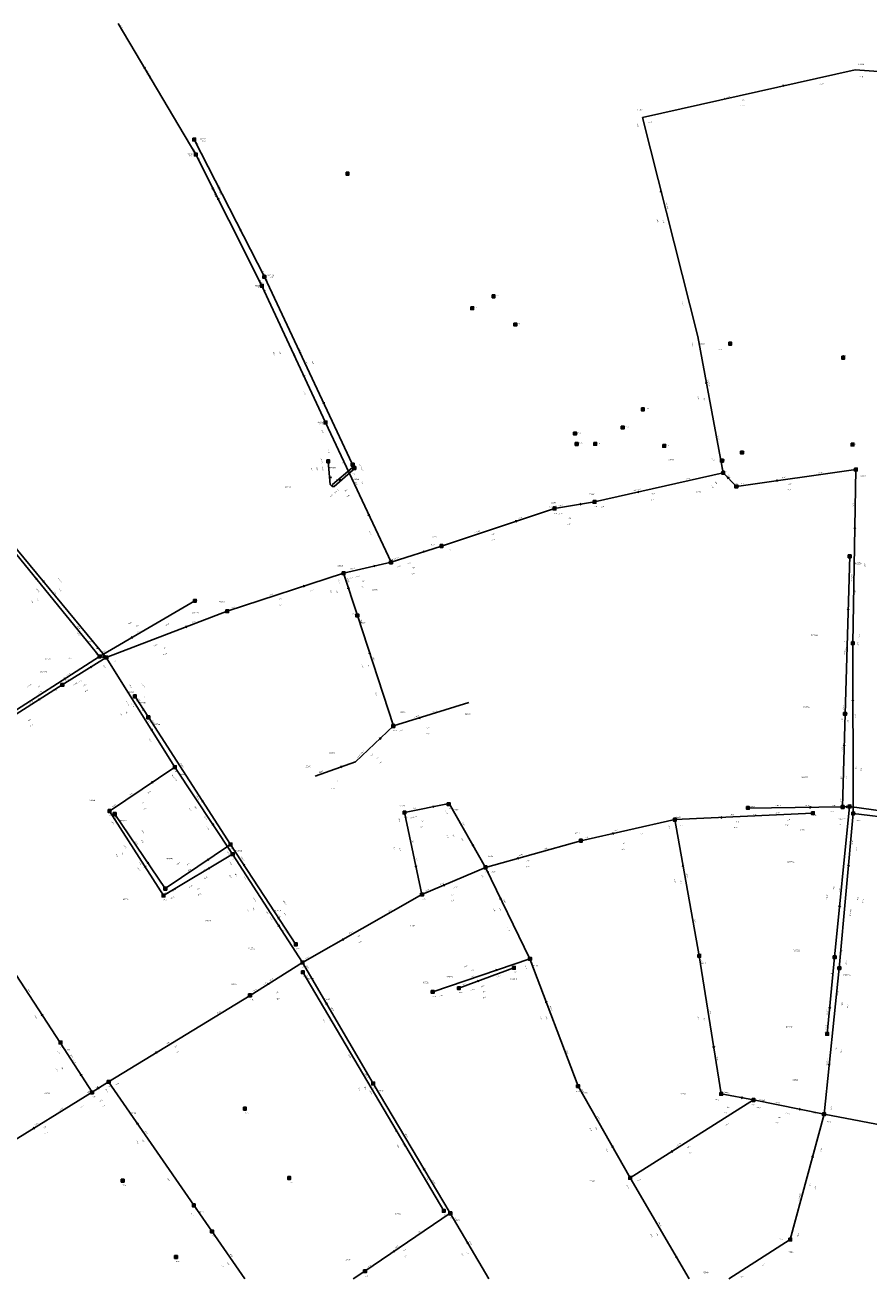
# Model space of a CAD drawing. Header units: metres. Extents: x 196962 to 198544, y 355582 to 356628.
# Tile 3 of 12: x 197638 to 197940, y 355582 to 356030. Entities that reach past the tile are written whole.
import ezdxf
from ezdxf.enums import TextEntityAlignment as Align

# ---------------------------------------------------------------- set-up
doc = ezdxf.new("R2010")
doc.units = ezdxf.units.M
for name, color, linetype in [('hoogtepunt', 253, 'Continuous'), ('inspectie-riool put', 253, 'Continuous'), ('rioolAFSTROOM', 253, 'Continuous'), ('rioolBOB', 253, 'Continuous'), ('rioolCODE', 253, 'Continuous'), ('rioolDIAM', 253, 'Continuous'), ('rioolJaarVanAanleg', 253, 'Continuous'), ('rioolLENGTE', 253, 'Continuous'), ('rioolREST', 253, 'Continuous'), ('rioolstreng', 253, 'Continuous')]:
    doc.layers.add(name, color=color, linetype=linetype)
doc.styles.add('bestaand riool', font='isocp.shx')

# ---------------------------------------------------------------- blocks, each defined once
blk = doc.blocks.new('AFSTROOM')
at = {"layer": 'rioolAFSTROOM', "linetype": 'Continuous'}
for q in [(0.5, 0.25), (0.5, -0.25)]:
    blk.add_line((0, 0), q, dxfattribs=at)
blk = doc.blocks.new('S360')
at = {"flags": 128}
blk.add_lwpolyline([(-0.5, 0.5), (-0.5, -0.5), (0.5, -0.5), (0.5, 0.5)], close=True, dxfattribs=at)
blk.add_circle((0, 0), 0.3)

msp = doc.modelspace()

# ---------------------------------------------------------------- linework, layer by layer
at = {"layer": 'rioolstreng'}
for p, q in [((197699.46, 355983.76), (197671.78, 356030.55)), ((197859, 355997), (197935, 356014)), ((197935, 356014), (198040.29, 356006.2)), ((197878.8, 355918.71), (197859, 355997)), ((197698.91, 355989.11), (197723.97, 355940.08)), ((197723.1, 355936.85), (197699.46, 355983.76)), ((197723.1, 355936.85), (197745.83, 355888.05)), ((197887.87, 355870.11), (197878.8, 355918.71)), ((197745.83, 355888.05), (197769.22, 355838.11)), ((197887.87, 355870.11), (197841.89, 355859.71)), ((197892.57, 355865.2), (197887.87, 355870.11)), ((197935.23, 355871.24), (197892.57, 355865.2)), ((197934.14, 355809.26), (197935.23, 355871.24)), ((197827.63, 355857.35), (197841.89, 355859.71)), ((197787.24, 355843.92), (197827.63, 355857.35)), ((197665.1, 355804.5), (197630.91, 355846.44)), ((197667.52, 355804.11), (197633.55, 355845.2)), ((197769.22, 355838.11), (197787.24, 355843.92)), ((197931.38, 355783.99), (197933.07, 355840.25)), ((197752.26, 355834.24), (197769.22, 355838.11)), ((197710.7, 355820.68), (197752.26, 355834.24)), ((197757.2, 355819.1), (197752.26, 355834.24)), ((197665.1, 355804.5), (197699.16, 355824.38)), ((197667.52, 355804.11), (197710.7, 355820.68)), ((197770.06, 355779.66), (197757.2, 355819.1)), ((197934.28, 355748.44), (197934.14, 355809.26)), ((197628.61, 355781.14), (197665.1, 355804.5)), ((197665.1, 355804.5), (197667.52, 355804.11)), ((197651.79, 355794.38), (197667.52, 355804.11)), ((197667.52, 355804.11), (197692.01, 355764.99)), ((197628.02, 355779.22), (197651.79, 355794.38)), ((197677.7, 355790.26), (197682.54, 355782.77)), ((197797, 355788), (197770.06, 355779.66)), ((197682.54, 355782.77), (197711.88, 355737.37)), ((197930.52, 355750.74), (197931.38, 355783.99)), ((197756.54, 355766.87), (197770.06, 355779.66)), ((197668.65, 355749.28), (197692.01, 355764.99)), ((197692.01, 355764.99), (197712.64, 355733.86)), ((197742.07, 355761.79), (197756.54, 355766.87)), ((197773.99, 355748.78), (197790, 355752)), ((197790, 355752), (197802.96, 355729.16)), ((197896.72, 355750.37), (197930.52, 355750.74)), ((197932.99, 355750.89), (197927.64, 355697.08)), ((197930.52, 355750.74), (197932.99, 355750.89)), ((197932.99, 355750.89), (197962.55, 355746.84)), ((197668.65, 355749.28), (197687.95, 355719.14)), ((197670.51, 355748.22), (197688.58, 355721.58)), ((197773.99, 355748.78), (197780.28, 355719.46)), ((197870.57, 355746.22), (197837.05, 355738.7)), ((197919.92, 355748.52), (197870.57, 355746.22)), ((197879.32, 355697.59), (197870.57, 355746.22)), ((197929.35, 355693.2), (197934.28, 355748.44)), ((197934.28, 355748.44), (197986.08, 355742.02)), ((197688.58, 355721.58), (197711.88, 355737.37)), ((197711.88, 355737.37), (197725.82, 355716.06)), ((197837.05, 355738.7), (197802.96, 355729.16)), ((197687.95, 355719.14), (197712.64, 355733.86)), ((197712.64, 355733.86), (197737.61, 355695.21)), ((197802.96, 355729.16), (197780.28, 355719.46)), ((197818.8, 355696.54), (197802.96, 355729.16)), ((197780.28, 355719.46), (197737.61, 355695.21)), ((197725.82, 355716.06), (197735.23, 355701.67)), ((197879.32, 355697.59), (197887.16, 355648.3)), ((197927.64, 355697.08), (197925.04, 355669.68)), ((197632.05, 355695.73), (197651.14, 355666.45)), ((197737.61, 355695.21), (197718.86, 355683.47)), ((197762.86, 355651.98), (197737.61, 355695.21)), ((197784.12, 355684.74), (197818.8, 355696.54)), ((197813.11, 355693.31), (197793.45, 355686.06)), ((197836.01, 355651.06), (197818.8, 355696.54)), ((197929.35, 355693.2), (197923.89, 355641.05)), ((197737.68, 355691.77), (197788.05, 355606.53)), ((197718.86, 355683.47), (197668.31, 355652.63)), ((197651.14, 355666.45), (197662.44, 355648.92)), ((197668.31, 355652.63), (197662.44, 355648.92)), ((197698.79, 355608.49), (197668.31, 355652.63)), ((197662.44, 355648.92), (197630.93, 355629.38)), ((197762.86, 355651.98), (197790.39, 355605.64)), ((197836.01, 355651.06), (197854.65, 355618.29)), ((197887.16, 355648.3), (197898.71, 355646.1)), ((197898.71, 355646.1), (197854.65, 355618.29)), ((197898.71, 355646.1), (197923.89, 355641.05)), ((197911.82, 355596.26), (197923.89, 355641.05)), ((197923.89, 355641.05), (197977.8, 355630.79)), ((197854.65, 355618.29), (197875.67, 355582.2)), ((197698.79, 355608.49), (197717.03, 355582.2)), ((197790.39, 355605.64), (197759.92, 355584.97)), ((197804.14, 355582.2), (197790.39, 355605.64)), ((197911.82, 355596.26), (197889.91, 355582.2)), ((197759.92, 355584.97), (197755.7, 355582.2))]:
    msp.add_line(p, q, dxfattribs=at)
at = {"layer": 'rioolstreng', "flags": 128}
for points in [[(197723.97, 355940.08), (197755.39, 355873.24), (197755.97, 355872.08)], [(197746.8, 355874.15), (197747.49, 355865.91), (197748.14, 355865.14)], [(197755.97, 355872.08), (197755.38, 355871.85), (197748.36, 355865.85), (197748.14, 355865.14)], [(197748.14, 355865.14), (197748.87, 355865.24), (197755.73, 355871.13), (197755.97, 355872.08)]]:
    msp.add_lwpolyline(points, dxfattribs=at)

# ---------------------------------------------------------------- block references
at = {"layer": 'inspectie-riool put'}
for p in [(197698.91, 355989.11), (197699.46, 355983.76), (197753.68, 355976.91), (197723.97, 355940.08), (197723.1, 355936.85), (197805.85, 355933.11), (197798.18, 355928.86), (197813.61, 355923.05), (197890.36, 355916.2), (197930.74, 355911.19), (197859.15, 355892.74), (197745.83, 355888.05), (197851.95, 355886.24), (197834.92, 355884.12), (197835.55, 355880.37), (197842.13, 355880.41), (197934.05, 355880.18), (197866.77, 355879.69), (197894.58, 355877.3), (197746.8, 355874.15), (197755.53, 355872.97), (197756.11, 355871.78), (197887.44, 355874.42), (197935.23, 355871.24), (197887.87, 355870.1), (197892.57, 355865.2), (197841.89, 355859.71), (197827.63, 355857.35), (197787.24, 355843.92), (197933.02, 355840.26), (197769.22, 355838.11), (197752.26, 355834.24), (197699.16, 355824.38), (197710.7, 355820.68), (197757.2, 355819.1), (197934.14, 355809.26), (197665.1, 355804.5), (197667.52, 355804.11), (197651.79, 355794.38), (197677.7, 355790.26), (197682.54, 355782.77), (197931.38, 355783.99), (197770.03, 355779.67), (197692.01, 355764.99), (197789.83, 355751.76), (197896.7, 355750.4), (197930.53, 355750.71), (197932.99, 355750.89), (197668.65, 355749.28), (197670.51, 355748.22), (197774, 355748.76), (197870.57, 355746.22), (197919.92, 355748.52), (197934.28, 355748.44), (197711.88, 355737.37), (197837.05, 355738.7), (197712.64, 355733.86), (197802.96, 355729.17), (197687.95, 355719.14), (197688.58, 355721.58), (197780.28, 355719.46), (197735.23, 355701.67), (197818.86, 355696.53), (197879.32, 355697.59), (197927.67, 355697.07), (197737.61, 355695.21), (197813.11, 355693.31), (197929.35, 355693.2), (197737.68, 355691.77), (197718.86, 355683.47), (197784.1, 355684.72), (197793.45, 355686.06), (197925, 355669.69), (197651.15, 355666.62), (197668.34, 355652.59), (197762.86, 355651.98), (197662.41, 355648.8), (197836.01, 355651.06), (197887.16, 355648.3), (197717.03, 355643.02), (197898.71, 355646.1), (197923.89, 355641.05), (197673.35, 355617.28), (197732.82, 355618.24), (197854.65, 355618.29), (197698.75, 355608.48), (197788.05, 355606.53), (197790.39, 355605.64), (197705.27, 355599.17), (197911.82, 355596.26), (197692.39, 355590.02), (197759.92, 355584.97)]:
    msp.add_blockref('S360', p, dxfattribs=at)
at = {"layer": 'rioolAFSTROOM'}
for p, rotation in [((197681, 356014.96), 300.6), ((197909.67, 356008.33), 192.5999999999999), ((197865.6, 355970.9), 284.2), ((197707.34, 355968.13), 296.8), ((197715.62, 355956.43), 117.1), ((197738.25, 355904.32), 115), ((197881.82, 355902.51), 280.6), ((197745.3, 355894.75), 115.2), ((197747.69, 355868.14), 98.50000000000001), ((197750.75, 355867.45), 41.50000000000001), ((197750.75, 355867.45), 41.50000000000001), ((197889.44, 355868.47), 313.7), ((197906.79, 355867.21), 8.100000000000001), ((197857.22, 355863.18), 12.7), ((197837.14, 355858.92), 189.3999999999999), ((197761.42, 355854.76), 115.1), ((197814.17, 355852.87), 198.3999999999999), ((197934.87, 355850.58), 269), ((197781.23, 355841.98), 197.9), ((197763.57, 355836.82), 192.8999999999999), ((197642.3, 355832.46), 309.2), ((197644.87, 355831.51), 309.6), ((197738.41, 355829.72), 198.0999999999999), ((197753.91, 355829.19), 288.1), ((197932.51, 355821.5), 268.3), ((197696.31, 355815.16), 201), ((197676.45, 355811.13), 30.3), ((197666.71, 355804.24), 170.8), ((197761.49, 355805.95), 288.1), ((197662.28, 355800.87), 211.7999999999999), ((197652.94, 355796.72), 212.6), ((197643.87, 355789.32), 212.5), ((197934.19, 355788.98), 270.1000000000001), ((197680.92, 355785.27), 122.9), ((197779.04, 355782.44), 17.2), ((197683.85, 355778.03), 122.1), ((197765.55, 355775.39), 223.3999999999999), ((197931.09, 355772.91), 268.5), ((197751.71, 355765.17), 199.2999999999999), ((197684.23, 355759.76), 213.9), ((197702.1, 355752.51), 122.9), ((197784.66, 355750.93), 191.3999999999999), ((197919.25, 355750.62), 180.5999999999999), ((197932.17, 355750.84), 183.5), ((197887.02, 355746.99), 2.7), ((197705.77, 355744.24), 123.5), ((197798.64, 355736.77), 119.6), ((197848.23, 355741.21), 12.7), ((197681.52, 355729.19), 122.6), ((197682.56, 355730.46), 124.2), ((197704.12, 355732.11), 214.0999999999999), ((197704.41, 355728.95), 210.7999999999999), ((197716.53, 355730.27), 303.2), ((197778.18, 355729.23), 102.1), ((197814.32, 355732.34), 15.6), ((197873.49, 355730.01), 280.2), ((197932.64, 355730.03), 264.9), ((197787.84, 355722.69), 23.2), ((197808.24, 355718.29), 295.9), ((197929.42, 355715.01), 84.3), ((197728.95, 355711.27), 303.2), ((197729.28, 355708.09), 122.9), ((197751.83, 355703.3), 29.6), ((197807.24, 355692.61), 198.8), ((197800, 355688.48), 20.3), ((197725.11, 355687.39), 32.1), ((197746.02, 355680.8), 300.3), ((197824.54, 355681.38), 290.7), ((197925.91, 355678.82), 84.6), ((197644.78, 355676.21), 123.1), ((197685.16, 355662.91), 31.4), ((197884.55, 355664.73), 99.00000000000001), ((197925.71, 355658.43), 84), ((197658.68, 355654.77), 122.8), ((197664.4, 355650.16), 32.2), ((197894.86, 355646.83), 169.2), ((197915.49, 355642.73), 168.7), ((197641.43, 355635.9), 31.8), ((197678.47, 355637.91), 304.6), ((197771.26, 355634.94), 120.6), ((197848.43, 355629.21), 119.6), ((197869.33, 355627.56), 32.29999999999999), ((197919.86, 355626.12), 254.9), ((197781.22, 355621.09), 120.7), ((197796.44, 355595.32), 300.4), ((197770.08, 355591.86), 34.1), ((197871.25, 355589.8), 120.2)]:
    msp.add_blockref('AFSTROOM', p, dxfattribs=dict(at, rotation=rotation))

# ---------------------------------------------------------------- texts
at = {"layer": 'hoogtepunt', "style": 'bestaand riool'}
for s, p in [('27.30', (197701.76, 355988.49)), ('27.27', (197697, 355983.15)), ('27.26', (197725.99, 355939.82)), ('27.25', (197721, 355936.15)), ('27.94', (197806.38, 355933.16)), ('27.77', (197798.74, 355928.95)), ('27.71', (197814.14, 355923.1)), ('26.99', (197886.24, 355913.98)), ('27.02', (197930.56, 355911.74)), ('27.41', (197859.96, 355892.84)), ('27.23', (197743.56, 355887.38)), ('27.53', (197852.76, 355886.34)), ('27.32', (197835.73, 355884.22)), ('27.27', (197836.36, 355880.46)), ('27.42', (197842.94, 355880.5)), ('26.71', (197934.05, 355880.18)), ('27.43', (197867.58, 355879.78)), ('27.11', (197894.58, 355877.3)), ('27.41', (197746.53, 355874.44)), ('27.35', (197751.59, 355873.41)), ('27.31', (197887.44, 355874.42)), ('26.63', (197934.86, 355871.42)), ('27.34', (197755.3, 355869.36)), ('27.27', (197887.87, 355870.1)), ('27.12', (197892.12, 355865.79)), ('27.12', (197841.8, 355857.89)), ('27.09', (197827.27, 355855.39)), ('27.37', (197783.48, 355844.16)), ('26.77', (197932.2, 355840.52)), ('27.25', (197768.67, 355838.44)), ('27.30', (197751.93, 355834.28)), ('27.39', (197699, 355824.32)), ('27.38', (197710.45, 355820.7)), ('27.48', (197755.43, 355819.48)), ('26.91', (197931.13, 355809.66)), ('27.69', (197664.45, 355804.71)), ('27.72', (197667.42, 355803.91)), ('27.61', (197648.53, 355792.31)), ('27.62', (197677.7, 355788.46)), ('27.09', (197931.14, 355784.08)), ('27.62', (197682.54, 355780.97)), ('27.46', (197770.03, 355777.87)), ('27.65', (197692.01, 355763.19)), ('27.54', (197896.55, 355750.29)), ('27.24', (197932.15, 355751.33)), ('27.58', (197668.65, 355747.48)), ('27.60', (197670.51, 355746.42)), ('27.50', (197774, 355746.96)), ('27.53', (197789.84, 355749.96)), ('27.64', (197870.45, 355746.43)), ('27.30', (197919.18, 355748.88)), ('27.22', (197926.12, 355748.96)), ('27.23', (197930.36, 355746.3)), ('27.40', (197836.92, 355738.64)), ('27.39', (197711.88, 355735.57)), ('27.45', (197712.64, 355732.06)), ('27.49', (197802.96, 355727.37)), ('27.59', (197688.58, 355719.78)), ('27.60', (197687.95, 355717.34)), ('27.42', (197780.28, 355717.66)), ('27.37', (197735.23, 355699.87)), ('27.47', (197878.82, 355697.96)), ('27.15', (197926.95, 355697.42)), ('27.55', (197737.61, 355693.41)), ('27.54', (197818.86, 355694.73)), ('27.51', (197737.68, 355689.97)), ('27.41', (197813.11, 355691.51)), ('27.15', (197926.24, 355691.05)), ('27.32', (197793.45, 355684.26)), ('27.29', (197718.86, 355681.67)), ('27.33', (197784.1, 355682.92)), ('27.30', (197923.92, 355670.16)), ('27.36', (197651.15, 355664.82)), ('27.27', (197668.34, 355650.79)), ('27.43', (197762.86, 355650.18)), ('27.28', (197835.26, 355648.94)), ('27.48', (197886.67, 355648.53)), ('27.35', (197662.41, 355647)), ('27.33', (197897.84, 355644.03)), ('27.55', (197717.03, 355641.22)), ('27.47', (197920.12, 355641.17)), ('27.42', (197732.82, 355616.44)), ('27.21', (197854.67, 355618.36)), ('27.66', (197673.35, 355615.48)), ('27.36', (197698.75, 355606.68)), ('27.38', (197788.05, 355604.73)), ('27.38', (197790.39, 355603.84)), ('27.41', (197705.27, 355597.37)), ('27.25', (197907.76, 355596.24)), ('27.54', (197692.39, 355588.22)), ('27.29', (197759.92, 355583.17))]:
    msp.add_text(s, height=0.36, dxfattribs=at).set_placement(p)
at = {"layer": 'rioolBOB', "style": 'bestaand riool'}
for s, rotation, p in [('+25.35', 300.6, (197672.35, 356029.84)), ('+24.00', 355.8, (197936.31, 356011.4)), ('+24.00', 12.6, (197922.37, 356008.61)), ('+24.22', 284.2, (197856.94, 355994.93)), ('+24.22', 12.6, (197861.01, 355994.89)), ('+24.97', 297.1, (197699.42, 355988.47)), ('+25.45', 300.6, (197698.52, 355985.78)), ('+25.45', 296.8, (197700.04, 355983.03)), ('+25.55', 296.8, (197722.26, 355938.96)), ('+24.88', 297.1, (197723.17, 355942.15)), ('+24.88', 295.2, (197724.48, 355939.44)), ('+25.82', 295, (197723.63, 355936.13)), ('+24.48', 284.2, (197873.06, 355931.18)), ('+24.48', 280.6, (197876.61, 355916.77)), ('+25.63', 295, (197737.86, 355899.24)), ('+25.63', 295.1, (197744.2, 355885.64)), ('+24.75', 295.2, (197747.96, 355883.23)), ('+24.63', 280.6, (197885.88, 355883.47)), ('+24.63', 12.7, (197874.59, 355867.62)), ('+24.66', 8.1, (197921.8, 355869.84)), ('+24.63', 8.1, (197893.98, 355865.9)), ('+24.32', 12.7, (197843.91, 355857.6)), ('+24.21', 89, (197934.5, 355857.75)), ('+24.32', 18.4, (197814.67, 355853.57)), ('+25.25', 295.1, (197761.23, 355849.28)), ('+25.17', 18.4, (197789.45, 355842.02)), ('+25.41', 18.1, (197740.2, 355827.68)), ('+24.60', 88.3, (197935.17, 355826.68)), ('+25.60', 18.1, (197711.98, 355821.62)), ('+25.54', 288.1, (197758.14, 355817.82)), ('+25.18', 309.2, (197656.96, 355815.28)), ('+25.27', 30.3, (197688.76, 355815.42)), ('+25.60', 21, (197697.92, 355816.31)), ('+25.87', 309.6, (197656.99, 355812.92)), ('+24.88', 89, (197936.66, 355810.71)), ('+25.19', 30.3, (197666.14, 355805.69)), ('+25.06', 270.1, (197931.64, 355807.75)), ('+25.87', 302.1, (197666.2, 355801.51)), ('+25.88', 21, (197669.82, 355802.31)), ('+25.38', 32.6, (197653.46, 355797.65)), ('+25.70', 288.1, (197763.5, 355791.72)), ('+25.94', 32.5, (197640.14, 355787.54)), ('+24.60', 88.3, (197930.93, 355785.51)), ('+26.40', 17.2, (197783.96, 355784.48)), ('+25.16', 302.9, (197683.77, 355781.78)), ('+26.35', 17.2, (197772.24, 355777.71)), ('+25.70', 302.1, (197682.73, 355775.11)), ('+24.60', 88.5, (197930.53, 355770.51)), ('+25.70', 303.5, (197690.76, 355762.36)), ('+25.25', 270.1, (197931.75, 355761.93)), ('+25.82', 33.9, (197682.21, 355755.39)), ('+25.88', 33.9, (197669.62, 355750.54)), ('+24.60', 0.6, (197917.01, 355751.09)), ('+24.60', 88.5, (197930.06, 355752.25)), ('+25.88', 302.6, (197669.88, 355748.29)), ('+25.14', 302.9, (197702.46, 355747.35)), ('+25.81', 282.1, (197771.86, 355746.79)), ('+24.60', 0.6, (197898.25, 355747.89)), ('+25.88', 2.7, (197906.41, 355748.39)), ('+24.60', 352.2, (197934.14, 355748.21)), ('+26.40', 304.2, (197669.28, 355745.58)), ('+25.55', 303.5, (197703.1, 355743.73)), ('+25.74', 280.2, (197868.37, 355744.3)), ('+25.74', 2.7, (197872.18, 355743.8)), ('+25.15', 352.9, (197935.46, 355745.77)), ('+25.64', 12.7, (197838.41, 355739.52)), ('+25.74', 12.7, (197857.94, 355740.83)), ('+24.60', 84.3, (197934.14, 355737.21)), ('+25.75', 282.1, (197777.94, 355732.76)), ('+25.64', 15.6, (197823.92, 355735.54)), ('+24.97', 84.9, (197935.57, 355734.77)), ('+25.76', 302.6, (197678.56, 355729.16)), ('+26.28', 304.2, (197678.93, 355731.35)), ('+25.14', 34.1, (197702.11, 355727.73)), ('+25.55', 302.9, (197711.36, 355731.24)), ('+25.70', 30.8, (197702.33, 355724.8)), ('+25.54', 295.9, (197801.37, 355726.72)), ('+25.54', 15.6, (197805.08, 355727.16)), ('+26.28', 34.1, (197691.23, 355720.35)), ('+25.76', 30.8, (197690.52, 355717.76)), ('+25.50', 29.6, (197768.29, 355713.22)), ('+25.90', 280.2, (197877.42, 355710.96)), ('+25.33', 302.9, (197730.7, 355706.83)), ('+25.66', 295.9, (197810.66, 355707.59)), ('+25.40', 29.6, (197738.66, 355696.39)), ('+24.60', 84.3, (197930.28, 355698.32)), ('+25.34', 300.3, (197738.79, 355694.17)), ('+25.66', 290.7, (197816.99, 355694.26)), ('+25.90', 279, (197880.05, 355696.19)), ('+25.51', 84.9, (197931.97, 355694.47)), ('+25.14', 300.6, (197738.88, 355690.74)), ('+25.66', 18.8, (197806.83, 355689.83)), ('+25.79', 18.8, (197786.35, 355682.86)), ('+24.60', 84.6, (197928.85, 355683.4)), ('+25.51', 84, (197930.43, 355679.51)), ('+25.54', 303.1, (197641.67, 355676.4)), ('+25.23', 31.4, (197707.08, 355676.87)), ('+24.60', 84.6, (197924.68, 355671.23)), ('+25.66', 300.3, (197753.9, 355662.37)), ('+25.80', 290.7, (197831.7, 355663.87)), ('+25.54', 279, (197885.53, 355661.71)), ('+25.13', 31.4, (197670.9, 355651.28)), ('+25.13', 304.6, (197667.11, 355649.97)), ('+25.66', 300.7, (197761.48, 355649.41)), ('+25.80', 299.6, (197837.18, 355650.01)), ('+24.98', 31.8, (197650.71, 355642.24)), ('+25.38', 84, (197926.53, 355642.28)), ('+25.43', 32.3, (197888.63, 355636.78)), ('+25.30', 349.2, (197924.89, 355638.31)), ('+25.43', 299.6, (197845.8, 355628.79)), ('+25.38', 74.9, (197922.79, 355627.37)), ('+25.31', 304.6, (197689.07, 355618.17)), ('+25.14', 300.6, (197781.61, 355618.41)), ('+25.45', 300.7, (197783.93, 355617.51)), ('+25.43', 32.3, (197857.25, 355616.97)), ('+25.43', 300.2, (197853.24, 355615.73)), ('+25.31', 304.8, (197697.59, 355605.83)), ('+25.45', 300.4, (197791.58, 355604.6)), ('+25.47', 34.1, (197778.94, 355598.48)), ('+25.43', 74.9, (197914.62, 355597.05)), ('+25.38', 34.1, (197760.88, 355586.23)), ('+25.43', 32.7, (197901.8, 355586.86))]:
    msp.add_text(s, height=0.36, rotation=rotation, dxfattribs=at).set_placement(p)
at = {"layer": 'rioolCODE', "style": 'bestaand riool'}
for s, p in [('03386', (197936.22, 356015.71)), ('03384', (197857.14, 355999.38)), ('R03122', (197700.78, 355989.03)), ('03112', (197696.58, 355983.72)), ('R03124', (197725.07, 355940.31)), ('03110', (197720.59, 355936.62)), ('03382', (197879.34, 355915.79)), ('03108', (197743.03, 355887.87)), ('R03128', (197747.17, 355871.63)), ('03098', (197868.31, 355874.53)), ('R03126', (197755.48, 355867.54)), ('03102', (197936.97, 355868.67)), ('R03130', (197731.13, 355864.76)), ('03096', (197839.97, 355862.1)), ('03100', (197878.07, 355863.1)), ('03094', (197826.26, 355859.19)), ('03093', (197784.03, 355847.01)), ('03090', (197750.11, 355836.6)), ('R03718', (197934.92, 355837.43)), ('03092', (197762.45, 355828.13)), ('03088', (197707.76, 355823.8)), ('R03120', (197698.17, 355819.73)), ('03330', (197758.1, 355816.34)), ('D03358', (197919.18, 355811.74)), ('R03770', (197645.42, 355803.33)), ('D03782', (197643.87, 355798.76)), ('03040', (197675.36, 355791.59)), ('R03784', (197679.34, 355787.71)), ('R03720', (197916.45, 355786.24)), ('03326', (197772.38, 355784.25)), ('03328', (197795.62, 355783.72)), ('R03786', (197684.3, 355780.05)), ('03361', (197747.15, 355769.81)), ('03360', (197738.54, 355764.94)), ('03038', (197693.87, 355762.19)), ('R03722', (197915.79, 355761.05)), ('03036', (197661.53, 355752.9)), ('03322', (197772.22, 355750.94)), ('R03726', (197896.93, 355750.54)), ('03320', (197791.43, 355749.49)), ('03314', (197870.9, 355746.82)), ('R03796', (197672.31, 355745.56)), ('03312', (197915.23, 355742.4)), ('03316', (197834.94, 355741.03)), ('R03788', (197713.56, 355734.82)), ('03318', (197803.76, 355732.88)), ('R03794', (197688.96, 355732)), ('R03724', (197910.86, 355730.8)), ('03034', (197673.46, 355717.46)), ('03032', (197702.98, 355709.86)), ('R03790', (197727.51, 355713.47)), ('03324', (197776.07, 355708.09)), ('R03792', (197718.31, 355699.94)), ('R03728', (197912.85, 355699.23)), ('03334', (197819.83, 355693.81)), ('03352', (197879.79, 355694.63)), ('R03798', (197739.19, 355689.22)), ('03332', (197780.64, 355687.81)), ('R03808', (197788.87, 355689.9)), ('R03810', (197811.91, 355689.09)), ('D03354', (197930.87, 355690.45)), ('03190', (197712.17, 355687.11)), ('03030', (197745.44, 355681.81)), ('R03730', (197910.25, 355671.88)), ('03204', (197652.84, 355663.82)), ('03346', (197912.64, 355653.04)), ('03194', (197645.5, 355648.24)), ('03028', (197764.52, 355649.2)), ('03336', (197837.5, 355648.44)), ('03350', (197872.58, 355647.95)), ('03348', (197900.72, 355645.7)), ('03192', (197676.24, 355641.15)), ('03338', (197840.1, 355616.76)), ('03214', (197700.61, 355605.86)), ('R03800', (197770.34, 355605.26)), ('03026', (197792.03, 355602.86)), ('03344', (197910.94, 355591.63)), ('03198', (197752.91, 355588.69)), ('03340', (197880.6, 355584.25))]:
    msp.add_text(s, height=0.5, dxfattribs=at).set_placement(p)
at = {"layer": 'rioolDIAM', "style": 'bestaand riool'}
for s, rotation, p in [('300/450BT', 300.6, (197681.75, 356013.69)), ('500/750BT', 12.6, (197888.22, 356003.54)), ('300/450BT', 296.8, (197705.46, 355971.85)), ('500PVC', 297.1, (197707.3, 355972.7)), ('500/750BT', 284.2, (197867.18, 355966.7)), ('300/450BT', 295, (197733.97, 355913.53)), ('630PVC', 295.2, (197736.09, 355914.3)), ('500/750BT', 280.6, (197882.17, 355903.35)), ('300/450BT', 295.1, (197757.78, 355873.14)), ('400BT', 8.1, (197908.88, 355868.01)), ('500/750BT', 12.7, (197855.99, 355863.41)), ('400/600BT', 18.4, (197798.74, 355848.27)), ('315PVC', 12.9, (197754.78, 355835.33)), ('400/600BT', 17.9, (197769.51, 355838.73)), ('250PVC', 309.6, (197650.18, 355832.15)), ('315PVC', 288.1, (197753.35, 355832.53)), ('300/450BT', 89, (197934.03, 355831.26)), ('315PVC', 309.2, (197642.27, 355828.54)), ('315PVC', 18.1, (197725.62, 355826.07)), ('400BT', 30.3, (197675.54, 355815.81)), ('315PVC', 21, (197684.41, 355807.91)), ('300BT', 288.1, (197762.56, 355804.28)), ('400B-IT', 88.3, (197931.52, 355805.14)), ('315PVC', 32.6, (197639.37, 355793.38)), ('315PVC', 31.8, (197655.87, 355793.96)), ('400PVC', 302.1, (197674.46, 355788.31)), ('200PVC', 17.2, (197777.65, 355782.53)), ('300BT', 270.1, (197934.7, 355783.85)), ('200PVC', 43.4, (197758.6, 355769.5)), ('500B-IT', 302.9, (197693.83, 355766.22)), ('200PVC', 19.3, (197743.48, 355762.81)), ('400B-IT', 88.5, (197930.27, 355760.38)), ('300BT', 33.9, (197675.9, 355754.76)), ('400PVC', 303.5, (197699.43, 355754.7)), ('300BT', 11.4, (197777, 355749.9)), ('400B-IT', 0.6, (197906.61, 355750.98)), ('300BT', 2.7, (197890.23, 355747.64)), ('160PVC', 304.2, (197679.9, 355742.39)), ('300BT', 299.6, (197794.45, 355745.18)), ('300BT', 12.7, (197848.82, 355741.85)), ('300BT', 302.6, (197673.5, 355737.07)), ('300BT', 282.1, (197776.58, 355739.11)), ('500B-IT', 303.2, (197715.44, 355732.85)), ('300BT', 15.6, (197815.06, 355733.07)), ('160PVC', 34.1, (197692.74, 355729.84)), ('400BT', 23.2, (197786.82, 355722.8)), ('300BT', 280.2, (197874.55, 355726.92)), ('300BT', 30.8, (197697.28, 355721.79)), ('400PVC', 302.9, (197719.77, 355718.22)), ('400B-IT', 303.2, (197730.46, 355717.19)), ('300BT', 295.9, (197809.15, 355717.57)), ('400B-IT', 84.3, (197925.14, 355717.46)), ('300/450BT', 84.9, (197933.5, 355711.63)), ('400BT', 29.6, (197754.35, 355705.3)), ('300BT', 18.8, (197795.28, 355693.29)), ('400BT', 32.1, (197723.73, 355687.11)), ('300BT', 303.1, (197639.28, 355685.55)), ('400B-IT', 20.3, (197797.58, 355684.92)), ('400PVC', 300.3, (197747.64, 355679.03)), ('400PVC', 290.7, (197825.75, 355679.59)), ('300BT', 279, (197882.95, 355677.96)), ('400B-IT', 84.6, (197925.18, 355676.46)), ('400BT', 31.4, (197689.06, 355665.87)), ('300BT', 302.8, (197654.5, 355662.16)), ('300/450BT', 84, (197925.18, 355658.22)), ('500B-IT', 300.6, (197759.73, 355655.43)), ('400BT', 349.2, (197888.12, 355648.63)), ('400BT', 348.7, (197906.49, 355645.05)), ('400PVC', 299.6, (197842.79, 355640.14)), ('500BT', 31.8, (197642.17, 355636.94)), ('300BT', 304.6, (197681.12, 355634.96)), ('400PVC', 300.7, (197773.99, 355634.22)), ('400PVC', 32.3, (197871.34, 355629.41)), ('300/450BT', 74.9, (197915.03, 355610.09)), ('400PVC', 300.2, (197864.51, 355602.36)), ('400BT', 34.1, (197770.74, 355592.92)), ('400PVC', 300.4, (197796.87, 355595.59)), ('300BT', 304.8, (197711.53, 355591))]:
    msp.add_text(s, height=0.36, rotation=rotation, dxfattribs=at).set_placement(p, align=Align.BOTTOM_LEFT)
at = {"layer": 'rioolJaarVanAanleg', "style": 'bestaand riool'}
for s, rotation, p in [('2006', 300.6, (197681.61, 356012.96)), ('1954', 12.6, (197894.51, 356002.89)), ('2006', 296.8, (197704.91, 355971.69)), ('2006', 297.1, (197707.02, 355972.19)), ('1954', 284.2, (197866.22, 355960.27)), ('2006', 295, (197729.12, 355913.28)), ('2006', 295.2, (197740.96, 355909.86)), ('1954', 280.6, (197880.82, 355896.99)), ('2006', 278.5, (197742.58, 355871.95)), ('2006', 41.5, (197752.79, 355863.25)), ('2006', 41.5, (197752.79, 355863.25)), ('2006', 295.1, (197758.52, 355866.86)), ('1960', 12.7, (197862.4, 355862.3)), ('1960', 313.7, (197884.89, 355866.71)), ('1960', 8.1, (197911.21, 355865.82)), ('1960', 9.4, (197832.54, 355853.6)), ('1960', 18.4, (197805.22, 355847.79)), ('1960', 17.9, (197776.76, 355835.81)), ('1960', 89, (197936.63, 355837.21)), ('2006', 12.9, (197758.82, 355831.12)), ('2004', 309.6, (197650.55, 355828.56)), ('2006', 288.1, (197749.52, 355828.12)), ('2004', 309.2, (197642.62, 355824.95)), ('2006', 18.1, (197729.25, 355824.63)), ('2006', 30.3, (197678.28, 355815.09)), ('2007', 88.3, (197934.14, 355809.06)), ('2006', 21, (197687.92, 355807.12)), ('1954', 288.1, (197760.8, 355801.61)), ('2004', 32.6, (197642.98, 355793.31)), ('2004', 31.8, (197659.47, 355793.84)), ('2010', 302.9, (197680.59, 355790.39)), ('2004', 32.5, (197639.79, 355781.39)), ('2010', 302.1, (197674.36, 355784.71)), ('1954', 17.2, (197782, 355778.64)), ('2007', 270.1, (197932.2, 355781.84)), ('1954', 43.4, (197764.21, 355767.93)), ('2007', 88.5, (197935.37, 355764.25)), ('2010', 302.9, (197693.9, 355761.51)), ('0', 19.3, (197750.09, 355759.83)), ('1954', 33.9, (197680.35, 355751.73)), ('2010', 303.5, (197699, 355750.82)), ('2007', 0.6, (197910.67, 355746.02)), ('1980', 11.4, (197779.94, 355745.39)), ('1980', 2.7, (197892.34, 355745.23)), ('2010', 304.2, (197679.93, 355738.79)), ('1980', 299.6, (197791.09, 355740.97)), ('1980', 12.7, (197851.87, 355737.41)), ('1954', 302.6, (197672.89, 355734.31)), ('1980', 282.1, (197772.11, 355736.11)), ('2010', 34.1, (197696.35, 355729.86)), ('1980', 15.6, (197817.66, 355731.2)), ('2010', 303.2, (197713.44, 355726.77)), ('1980', 280.2, (197872.45, 355724.5)), ('1954', 30.8, (197700.02, 355721.1)), ('1980', 23.2, (197790.63, 355718.99)), ('2007', 84.3, (197927.53, 355721.24)), ('1960', 84.9, (197936.03, 355717.43)), ('2010', 302.9, (197719.72, 355714.61)), ('2010', 303.2, (197730.97, 355712.75)), ('1980', 295.9, (197807.77, 355714.68)), ('1980', 29.6, (197757.32, 355704.12)), ('1980', 18.8, (197797.82, 355692.04)), ('1980', 32.1, (197728.08, 355683.94)), ('2010', 20.3, (197802.02, 355684.43)), ('2007', 84.6, (197930.54, 355679.97)), ('2010', 300.3, (197746.99, 355675.18)), ('2004', 290.7, (197824.47, 355675.9)), ('1980', 279, (197880.79, 355675.59)), ('1980', 31.4, (197692.07, 355664.78)), ('1960', 84, (197928.29, 355663.93)), ('1980', 302.8, (197651.38, 355657.77)), ('2010', 300.6, (197759.62, 355650.72)), ('1980', 32.2, (197665.24, 355645.37)), ('2004', 349.2, (197889.15, 355643.34)), ('2004', 348.7, (197907.47, 355639.75)), ('1980', 31.8, (197645.19, 355635.87)), ('2004', 299.6, (197842.1, 355636.29)), ('1980', 304.6, (197680.2, 355631.89)), ('2010', 300.7, (197773.38, 355630.37)), ('2004', 32.3, (197875.21, 355628.9)), ('1954', 74.9, (197919, 355615.24)), ('2004', 300.2, (197863.86, 355598.51)), ('1980', 34.1, (197773.8, 355591.97)), ('2010', 300.4, (197796.23, 355591.74)), ('1980', 304.8, (197710.62, 355587.94)), ('1954', 32.7, (197894.23, 355582.6))]:
    msp.add_text(s, height=0.36, rotation=rotation, dxfattribs=at).set_placement(p)
at = {"layer": 'rioolLENGTE', "style": 'bestaand riool'}
for s, rotation, p in [('49.53', 300.6, (197682.64, 356011.13)), ('77.88', 12.6, (197894.21, 356000.78)), ('55.06', 297.1, (197707.77, 355970.61)), ('52.53', 296.8, (197705.98, 355969.64)), ('80.76', 284.2, (197864.1, 355960.51)), ('53.83', 295, (197726.99, 355913.11)), ('75.16', 295.2, (197738.83, 355909.69)), ('49.43', 280.6, (197878.71, 355897.36)), ('9.27', 278.5, (197740.6, 355871.66)), ('55.15', 295.1, (197756.39, 355866.69)), ('6.80', 313.7, (197883.45, 355865.33)), ('43.09', 8.1, (197910.75, 355863.73)), ('10.76', 41.5, (197753.56, 355861.26)), ('10.61', 41.5, (197753.56, 355861.26)), ('47.14', 12.7, (197862.11, 355860.18)), ('14.46', 9.4, (197832.13, 355851.51)), ('42.57', 18.4, (197805.14, 355845.66)), ('61.99', 89, (197938.62, 355836.43)), ('18.93', 17.9, (197776.66, 355833.68)), ('53.32', 309.6, (197648.53, 355827.87)), ('15.93', 288.1, (197747.39, 355828.21)), ('17.40', 12.9, (197758.53, 355829)), ('54.11', 309.2, (197640.6, 355824.27)), ('43.71', 18.1, (197729.16, 355822.49)), ('39.43', 30.3, (197678.64, 355812.98)), ('56.28', 88.3, (197936.11, 355808.25)), ('46.26', 21, (197687.94, 355804.98)), ('41.48', 288.1, (197758.67, 355801.7)), ('43.33', 32.6, (197643.43, 355791.22)), ('18.50', 31.8, (197659.89, 355791.74)), ('8.91', 302.9, (197678.91, 355789.3)), ('46.15', 302.1, (197672.27, 355784.28)), ('60.82', 270.1, (197930.2, 355782.59)), ('28.20', 32.5, (197640.24, 355779.3)), ('28.20', 17.2, (197781.87, 355776.51)), ('18.62', 43.4, (197765.04, 355765.96)), ('33.26', 88.5, (197937.35, 355763.45)), ('54.06', 302.9, (197691.81, 355761.05)), ('15.33', 19.3, (197747.92, 355756.95)), ('28.15', 33.9, (197680.85, 355749.65)), ('37.35', 303.5, (197696.92, 355750.34)), ('16.33', 11.4, (197779.6, 355743.28)), ('49.40', 2.7, (197891.68, 355743.2)), ('33.80', 0.6, (197909.94, 355744.01)), ('32.19', 304.2, (197677.85, 355738.28)), ('26.26', 299.6, (197788.98, 355740.63)), ('35.79', 302.6, (197670.8, 355733.87)), ('29.99', 282.1, (197769.99, 355736.42)), ('34.35', 12.7, (197851.58, 355735.3)), ('28.15', 34.1, (197696.85, 355727.79)), ('35.40', 15.6, (197817.47, 355729.07)), ('25.46', 303.2, (197711.36, 355726.3)), ('49.42', 280.2, (197870.34, 355724.89)), ('28.75', 30.8, (197700.4, 355718.99)), ('54.08', 84.3, (197929.45, 355720.3)), ('24.67', 23.2, (197790.73, 355716.86)), ('55.46', 84.9, (197937.95, 355716.5)), ('46.01', 302.9, (197717.63, 355714.16)), ('17.20', 303.2, (197728.89, 355712.28)), ('36.26', 295.9, (197805.64, 355714.48)), ('49.08', 29.6, (197757.66, 355702.01)), ('36.63', 18.8, (197797.75, 355689.91)), ('22.12', 32.1, (197728.5, 355681.85)), ('20.95', 20.3, (197802.01, 355682.29)), ('27.51', 84.6, (197932.46, 355679.03)), ('50.08', 300.3, (197744.89, 355674.82)), ('48.63', 290.7, (197822.34, 355675.89)), ('49.91', 279, (197878.7, 355676.02)), ('59.29', 31.4, (197692.47, 355662.68)), ('52.43', 84, (197930.2, 355662.98)), ('20.86', 302.8, (197649.3, 355657.32)), ('99.01', 300.6, (197757.51, 355650.34)), ('6.94', 32.2, (197666.31, 355643.68)), ('11.76', 349.2, (197888.03, 355641.52)), ('37.08', 31.8, (197645.61, 355633.78)), ('37.70', 299.6, (197839.99, 355635.96)), ('25.68', 348.7, (197906.34, 355637.94)), ('53.64', 304.6, (197678.13, 355631.37)), ('53.89', 300.7, (197771.28, 355629.99)), ('52.11', 32.3, (197875.64, 355626.81)), ('46.39', 74.9, (197920.74, 355613.99)), ('49.46', 300.2, (197861.75, 355598.15)), ('36.82', 34.1, (197774.3, 355589.89)), ('35.89', 300.4, (197794.12, 355591.38)), ('53.25', 304.8, (197708.55, 355587.41))]:
    msp.add_text(s, height=0.36, rotation=rotation, dxfattribs=at).set_placement(p)
at = {"layer": 'rioolREST', "style": 'bestaand riool'}
for s, rotation, p in [('+24.70', 278.5, (197746.65, 355878.57)), ('315PVC', 278.5, (197744.11, 355875.21)), ('+24.80', 278.5, (197744.55, 355872.3)), ('+24.63', 313.7, (197883.6, 355875.3)), ('500BT', 313.7, (197887.13, 355871.61)), ('+24.70', 41.5, (197748.93, 355866.51)), ('+24.70', 41.5, (197748.93, 355866.51)), ('+24.63', 313.7, (197889.27, 355869.37)), ('500PVC', 41.5, (197749.22, 355862.76)), ('500PVC', 41.5, (197749.22, 355862.76)), ('+24.71', 41.5, (197747.52, 355861.25)), ('+24.71', 41.5, (197747.52, 355861.25)), ('500/750BT', 9.4, (197825.8, 355857.56)), ('+24.32', 9.4, (197829.03, 355858.09)), ('+24.32', 9.4, (197828.98, 355855.04)), ('+25.25', 17.9, (197771.42, 355836.19)), ('+25.17', 17.9, (197775.16, 355837.4)), ('+25.44', 288.1, (197750.35, 355832.04)), ('+25.51', 288.1, (197753.49, 355832.08)), ('+25.41', 12.9, (197754.28, 355832.14)), ('+25.33', 12.9, (197756.62, 355832.67)), ('250PVC', 350.8, (197661.11, 355809.71)), ('2.45', 350.8, (197663.43, 355805.28)), ('2004', 350.8, (197663.75, 355807.26)), ('+26.65', 350.8, (197666.66, 355804.76)), ('+26.65', 350.8, (197653.79, 355803.81)), ('+25.94', 31.8, (197652.81, 355795.59)), ('+25.89', 31.8, (197657.36, 355794.88)), ('+25.16', 302.9, (197675.63, 355794.38)), ('400B-IT', 302.9, (197680.1, 355794.84)), ('+25.16', 302.9, (197676.41, 355787.64)), ('+26.37', 43.4, (197757.28, 355768.26)), ('+26.32', 43.4, (197761.97, 355768.57)), ('+26.40', 19.3, (197743.32, 355762.76)), ('+26.37', 19.3, (197743.63, 355762.87)), ('400BT', 3.5, (197926.73, 355751.01)), ('+24.60', 3.5, (197931.98, 355751.33)), ('+25.81', 11.4, (197775.96, 355746.63)), ('+25.77', 11.4, (197777.26, 355746.89)), ('+25.77', 299.6, (197788.57, 355749.46)), ('+24.60', 3.5, (197919.67, 355747.58)), ('2007', 3.5, (197929.03, 355746.14)), ('2.48', 3.5, (197929.15, 355744.15)), ('+25.70', 299.6, (197794.12, 355739.67)), ('+25.14', 303.2, (197710.61, 355734.75)), ('+25.15', 303.2, (197716.34, 355726)), ('+25.50', 23.2, (197781.46, 355720.51)), ('+25.54', 23.2, (197791.53, 355721.55)), ('+25.15', 303.2, (197724.54, 355713.44)), ('+25.16', 303.2, (197725.75, 355711.6)), ('+25.33', 32.1, (197725.9, 355688.47)), ('+25.23', 32.1, (197719.87, 355684.69)), ('+25.53', 20.3, (197794.69, 355687.05)), ('+25.62', 20.3, (197801.31, 355686.29)), ('+25.54', 302.8, (197649.85, 355663.84)), ('+25.49', 302.8, (197655.55, 355660.54)), ('500BT', 32.2, (197660.88, 355648.53)), ('+24.98', 32.2, (197663.45, 355650.15)), ('+25.54', 349.2, (197888.73, 355648.51)), ('+25.13', 32.2, (197658.23, 355643.31)), ('+25.40', 349.2, (197884.98, 355646.17)), ('+25.40', 348.7, (197899.69, 355643.36)), ('+25.30', 348.7, (197910.16, 355641.26))]:
    msp.add_text(s, height=0.36, rotation=rotation, dxfattribs=at).set_placement(p)

doc.saveas('drawing.dxf')
